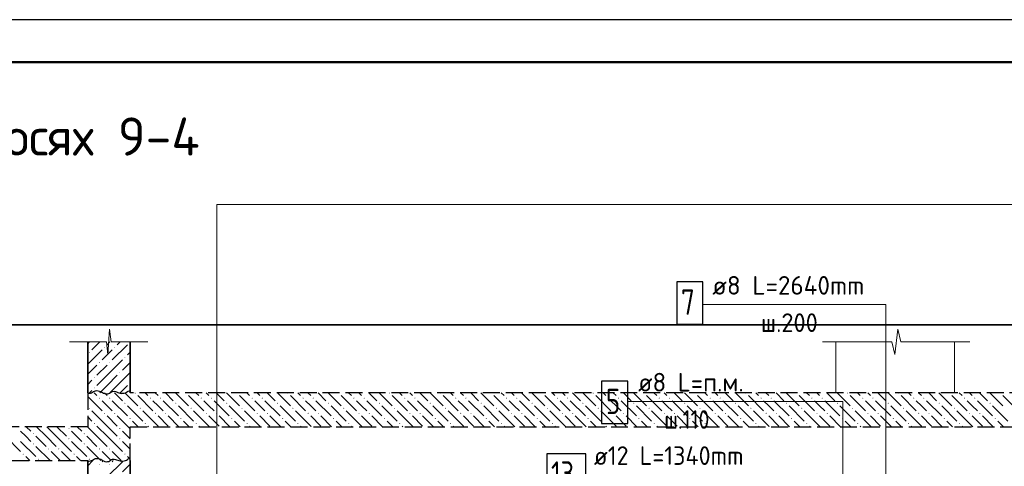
# Model space of a CAD drawing. Header units: millimetres. Extents: x 0 to 42000, y 0 to 29700.
# Tile 17 of 21: x 14771 to 26380, y 24433 to 29700. Entities that reach past the tile are written whole.
import ezdxf

# ---------------------------------------------------------------- set-up
doc = ezdxf.new("R2010")
doc.units = ezdxf.units.MM
doc.linetypes.add('______2', pattern=[270, 200, -70])
for name, color, linetype, lineweight in [('Standard', 7, 'Continuous', 25), ('ЖБ Перекрытие верхний уровень', 7, '______2', 25), ('ЖБ Перекрытие нижний уровень с отделкой', 7, '______2', 25), ('ЖБ Пилон', 7, 'Continuous', 35), ('ЖБ Стена верхний уровень', 7, 'Continuous', 35), ('Заголовок чертежа', 7, 'Continuous', 25), ('Позиционная метка линия выноска', 7, 'Continuous', 13), ('Примечания', 7, 'Continuous', 13), ('Стена обрамление Г-обр.', 7, 'Continuous', 35), ('Стена обрамление П-обр.', 7, 'Continuous', 35)]:
    doc.layers.add(name, color=color, linetype=linetype, lineweight=lineweight)
doc.layers.add('Стена Хомут', color=7, linetype='Continuous', lineweight=25, true_color=0x6e3c1e)
doc.styles.add('ISOCPEUR', font='txt')

msp = doc.modelspace()

# ---------------------------------------------------------------- hatches: boundary and pattern name
at = {"layer": 'ЖБ Перекрытие верхний уровень', "linetype": 'Continuous', "lineweight": 18, "transparency": 33554687}
for points in [[(15705, 25237), (15712, 25244), (15718, 25237), (15712, 25231)], [(15825, 25237), (15832, 25244), (15838, 25237), (15832, 25231)], [(16125, 25297), (16128, 25300), (16135, 25300), (16138, 25297), (16132, 25291)], [(16305, 25237), (16312, 25244), (16318, 25237), (16312, 25231)], [(16425, 25237), (16432, 25244), (16438, 25237), (16432, 25231)], [(16725, 25297), (16728, 25300), (16735, 25300), (16738, 25297), (16732, 25291)], [(16905, 25237), (16912, 25244), (16918, 25237), (16912, 25231)], [(17025, 25237), (17032, 25244), (17038, 25237), (17032, 25231)], [(17325, 25297), (17328, 25300), (17335, 25300), (17338, 25297), (17332, 25291)], [(17505, 25237), (17512, 25244), (17518, 25237), (17512, 25231)], [(17625, 25237), (17632, 25244), (17638, 25237), (17632, 25231)], [(17925, 25297), (17928, 25300), (17935, 25300), (17938, 25297), (17932, 25291)], [(18105, 25237), (18112, 25244), (18118, 25237), (18112, 25231)], [(18225, 25237), (18232, 25244), (18238, 25237), (18232, 25231)], [(18525, 25297), (18528, 25300), (18535, 25300), (18538, 25297), (18532, 25291)], [(18705, 25237), (18712, 25244), (18718, 25237), (18712, 25231)], [(18825, 25237), (18832, 25244), (18838, 25237), (18832, 25231)], [(19125, 25297), (19128, 25300), (19135, 25300), (19138, 25297), (19132, 25291)], [(19305, 25237), (19312, 25244), (19318, 25237), (19312, 25231)], [(19425, 25237), (19432, 25244), (19438, 25237), (19432, 25231)], [(19725, 25297), (19728, 25300), (19735, 25300), (19738, 25297), (19732, 25291)], [(19905, 25237), (19912, 25244), (19918, 25237), (19912, 25231)], [(20025, 25237), (20032, 25244), (20038, 25237), (20032, 25231)], [(20325, 25297), (20328, 25300), (20335, 25300), (20338, 25297), (20332, 25291)], [(20505, 25237), (20512, 25244), (20518, 25237), (20512, 25231)], [(20625, 25237), (20632, 25244), (20638, 25237), (20632, 25231)], [(20925, 25297), (20928, 25300), (20935, 25300), (20938, 25297), (20932, 25291)], [(21105, 25237), (21112, 25244), (21118, 25237), (21112, 25231)], [(21225, 25237), (21232, 25244), (21238, 25237), (21232, 25231)], [(21525, 25297), (21528, 25300), (21535, 25300), (21538, 25297), (21532, 25291)], [(21705, 25237), (21712, 25244), (21718, 25237), (21712, 25231)], [(21825, 25237), (21832, 25244), (21838, 25237), (21832, 25231)], [(22125, 25297), (22128, 25300), (22135, 25300), (22138, 25297), (22132, 25291)], [(22305, 25237), (22312, 25244), (22318, 25237), (22312, 25231)], [(22425, 25237), (22432, 25244), (22438, 25237), (22432, 25231)], [(22725, 25297), (22728, 25300), (22735, 25300), (22738, 25297), (22732, 25291)], [(22905, 25237), (22912, 25244), (22918, 25237), (22912, 25231)], [(23025, 25237), (23032, 25244), (23038, 25237), (23032, 25231)], [(23325, 25297), (23328, 25300), (23335, 25300), (23338, 25297), (23332, 25291)], [(23505, 25237), (23512, 25244), (23518, 25237), (23512, 25231)], [(23625, 25237), (23632, 25244), (23638, 25237), (23632, 25231)], [(23925, 25297), (23928, 25300), (23935, 25300), (23938, 25297), (23932, 25291)], [(24105, 25237), (24112, 25244), (24118, 25237), (24112, 25231)], [(24225, 25237), (24232, 25244), (24238, 25237), (24232, 25231)], [(24525, 25297), (24528, 25300), (24535, 25300), (24538, 25297), (24532, 25291)], [(24705, 25237), (24712, 25244), (24718, 25237), (24712, 25231)], [(24825, 25237), (24832, 25244), (24838, 25237), (24832, 25231)], [(25125, 25297), (25128, 25300), (25135, 25300), (25138, 25297), (25132, 25291)], [(25305, 25237), (25312, 25244), (25318, 25237), (25312, 25231)], [(25425, 25237), (25432, 25244), (25438, 25237), (25432, 25231)], [(25725, 25297), (25728, 25300), (25735, 25300), (25738, 25297), (25732, 25291)], [(25905, 25237), (25912, 25244), (25918, 25237), (25912, 25231)], [(26025, 25237), (26032, 25244), (26038, 25237), (26032, 25231)], [(26325, 25297), (26328, 25300), (26335, 25300), (26338, 25297), (26332, 25291)], [(15585, 25117), (15592, 25124), (15598, 25117), (15592, 25111)], [(16005, 25177), (16012, 25184), (16018, 25177), (16012, 25171)], [(16185, 25117), (16192, 25124), (16198, 25117), (16192, 25111)], [(16605, 25177), (16612, 25184), (16618, 25177), (16612, 25171)], [(16785, 25117), (16792, 25124), (16798, 25117), (16792, 25111)], [(17205, 25177), (17212, 25184), (17218, 25177), (17212, 25171)], [(17385, 25117), (17392, 25124), (17398, 25117), (17392, 25111)], [(17805, 25177), (17812, 25184), (17818, 25177), (17812, 25171)], [(17985, 25117), (17992, 25124), (17998, 25117), (17992, 25111)], [(18405, 25177), (18412, 25184), (18418, 25177), (18412, 25171)], [(18585, 25117), (18592, 25124), (18598, 25117), (18592, 25111)], [(19005, 25177), (19012, 25184), (19018, 25177), (19012, 25171)], [(19185, 25117), (19192, 25124), (19198, 25117), (19192, 25111)], [(19605, 25177), (19612, 25184), (19618, 25177), (19612, 25171)], [(19785, 25117), (19792, 25124), (19798, 25117), (19792, 25111)], [(20205, 25177), (20212, 25184), (20218, 25177), (20212, 25171)], [(20385, 25117), (20392, 25124), (20398, 25117), (20392, 25111)], [(20805, 25177), (20812, 25184), (20818, 25177), (20812, 25171)], [(20985, 25117), (20992, 25124), (20998, 25117), (20992, 25111)], [(21405, 25177), (21412, 25184), (21418, 25177), (21412, 25171)], [(21585, 25117), (21592, 25124), (21598, 25117), (21592, 25111)], [(22005, 25177), (22012, 25184), (22018, 25177), (22012, 25171)], [(22185, 25117), (22192, 25124), (22198, 25117), (22192, 25111)], [(22605, 25177), (22612, 25184), (22618, 25177), (22612, 25171)], [(22785, 25117), (22792, 25124), (22798, 25117), (22792, 25111)], [(23205, 25177), (23212, 25184), (23218, 25177), (23212, 25171)], [(23385, 25117), (23392, 25124), (23398, 25117), (23392, 25111)], [(23805, 25177), (23812, 25184), (23818, 25177), (23812, 25171)], [(23985, 25117), (23992, 25124), (23998, 25117), (23992, 25111)], [(24405, 25177), (24412, 25184), (24418, 25177), (24412, 25171)], [(24585, 25117), (24592, 25124), (24598, 25117), (24592, 25111)], [(25005, 25177), (25012, 25184), (25018, 25177), (25012, 25171)], [(25185, 25117), (25192, 25124), (25198, 25117), (25192, 25111)], [(25605, 25177), (25612, 25184), (25618, 25177), (25612, 25171)], [(25785, 25117), (25792, 25124), (25798, 25117), (25792, 25111)], [(26205, 25177), (26212, 25184), (26218, 25177), (26212, 25171)], [(15765, 25057), (15772, 25064), (15778, 25057), (15772, 25051)], [(15885, 25057), (15892, 25064), (15898, 25057), (15892, 25051)], [(16065, 24997), (16072, 25004), (16078, 24997), (16072, 24991)], [(16365, 25057), (16372, 25064), (16378, 25057), (16372, 25051)], [(16485, 25057), (16492, 25064), (16498, 25057), (16492, 25051)], [(16665, 24997), (16672, 25004), (16678, 24997), (16672, 24991)], [(16965, 25057), (16972, 25064), (16978, 25057), (16972, 25051)], [(17085, 25057), (17092, 25064), (17098, 25057), (17092, 25051)], [(17265, 24997), (17272, 25004), (17278, 24997), (17272, 24991)], [(17565, 25057), (17572, 25064), (17578, 25057), (17572, 25051)], [(17685, 25057), (17692, 25064), (17698, 25057), (17692, 25051)], [(17865, 24997), (17872, 25004), (17878, 24997), (17872, 24991)], [(18165, 25057), (18172, 25064), (18178, 25057), (18172, 25051)], [(18285, 25057), (18292, 25064), (18298, 25057), (18292, 25051)], [(18465, 24997), (18472, 25004), (18478, 24997), (18472, 24991)], [(18765, 25057), (18772, 25064), (18778, 25057), (18772, 25051)], [(18885, 25057), (18892, 25064), (18898, 25057), (18892, 25051)], [(19065, 24997), (19072, 25004), (19078, 24997), (19072, 24991)], [(19365, 25057), (19372, 25064), (19378, 25057), (19372, 25051)], [(19485, 25057), (19492, 25064), (19498, 25057), (19492, 25051)], [(19665, 24997), (19672, 25004), (19678, 24997), (19672, 24991)], [(19965, 25057), (19972, 25064), (19978, 25057), (19972, 25051)], [(20085, 25057), (20092, 25064), (20098, 25057), (20092, 25051)], [(20265, 24997), (20272, 25004), (20278, 24997), (20272, 24991)], [(20565, 25057), (20572, 25064), (20578, 25057), (20572, 25051)], [(20685, 25057), (20692, 25064), (20698, 25057), (20692, 25051)], [(20865, 24997), (20872, 25004), (20878, 24997), (20872, 24991)], [(21165, 25057), (21172, 25064), (21178, 25057), (21172, 25051)], [(21285, 25057), (21292, 25064), (21298, 25057), (21292, 25051)], [(21465, 24997), (21472, 25004), (21478, 24997), (21472, 24991)], [(21765, 25057), (21772, 25064), (21778, 25057), (21772, 25051)], [(21885, 25057), (21892, 25064), (21898, 25057), (21892, 25051)], [(22065, 24997), (22072, 25004), (22078, 24997), (22072, 24991)], [(22365, 25057), (22372, 25064), (22378, 25057), (22372, 25051)], [(22485, 25057), (22492, 25064), (22498, 25057), (22492, 25051)], [(22665, 24997), (22672, 25004), (22678, 24997), (22672, 24991)], [(22965, 25057), (22972, 25064), (22978, 25057), (22972, 25051)], [(23085, 25057), (23092, 25064), (23098, 25057), (23092, 25051)], [(23265, 24997), (23272, 25004), (23278, 24997), (23272, 24991)], [(23565, 25057), (23572, 25064), (23578, 25057), (23572, 25051)], [(23685, 25057), (23692, 25064), (23698, 25057), (23692, 25051)], [(23865, 24997), (23872, 25004), (23878, 24997), (23872, 24991)], [(24165, 25057), (24172, 25064), (24178, 25057), (24172, 25051)], [(24285, 25057), (24292, 25064), (24298, 25057), (24292, 25051)], [(24465, 24997), (24472, 25004), (24478, 24997), (24472, 24991)], [(24765, 25057), (24772, 25064), (24778, 25057), (24772, 25051)], [(24885, 25057), (24892, 25064), (24898, 25057), (24892, 25051)], [(25065, 24997), (25072, 25004), (25078, 24997), (25072, 24991)], [(25365, 25057), (25372, 25064), (25378, 25057), (25372, 25051)], [(25485, 25057), (25492, 25064), (25498, 25057), (25492, 25051)], [(25665, 24997), (25672, 25004), (25678, 24997), (25672, 24991)], [(25965, 25057), (25972, 25064), (25978, 25057), (25972, 25051)], [(26085, 25057), (26092, 25064), (26098, 25057), (26092, 25051)], [(26265, 24997), (26272, 25004), (26278, 24997), (26272, 24991)], [(15645, 24937), (15652, 24944), (15658, 24937), (15652, 24931)], [(16245, 24937), (16252, 24944), (16258, 24937), (16252, 24931)], [(16845, 24937), (16852, 24944), (16858, 24937), (16852, 24931)], [(17445, 24937), (17452, 24944), (17458, 24937), (17452, 24931)], [(18045, 24937), (18052, 24944), (18058, 24937), (18052, 24931)], [(18645, 24937), (18652, 24944), (18658, 24937), (18652, 24931)], [(19245, 24937), (19252, 24944), (19258, 24937), (19252, 24931)], [(19845, 24937), (19852, 24944), (19858, 24937), (19852, 24931)], [(20445, 24937), (20452, 24944), (20458, 24937), (20452, 24931)], [(21045, 24937), (21052, 24944), (21058, 24937), (21052, 24931)], [(21645, 24937), (21652, 24944), (21658, 24937), (21652, 24931)], [(22245, 24937), (22252, 24944), (22258, 24937), (22252, 24931)], [(22845, 24937), (22852, 24944), (22858, 24937), (22852, 24931)], [(23445, 24937), (23452, 24944), (23458, 24937), (23452, 24931)], [(24045, 24937), (24052, 24944), (24058, 24937), (24052, 24931)], [(24645, 24937), (24652, 24944), (24658, 24937), (24652, 24931)], [(25245, 24937), (25252, 24944), (25258, 24937), (25252, 24931)], [(25845, 24937), (25852, 24944), (25858, 24937), (25852, 24931)]]:
    msp.add_hatch(color=7, dxfattribs=at).paths.add_polyline_path(points, flags=16)
at = {"layer": 'ЖБ Перекрытие нижний уровень с отделкой', "linetype": 'Continuous', "lineweight": 18, "transparency": 33554687}
for points in [[(15345, 24877), (15352, 24884), (15358, 24877), (15352, 24871)], [(15945, 24877), (15952, 24884), (15958, 24877), (15952, 24871)], [(14925, 24817), (14932, 24824), (14938, 24817), (14932, 24811)], [(15345, 24757), (15352, 24764), (15358, 24757), (15352, 24751)], [(15525, 24817), (15532, 24824), (15538, 24817), (15532, 24811)], [(15945, 24757), (15952, 24764), (15958, 24757), (15952, 24751)], [(14925, 24697), (14932, 24704), (14938, 24697), (14932, 24691)], [(15105, 24637), (15112, 24644), (15118, 24637), (15112, 24631)], [(15225, 24637), (15232, 24644), (15238, 24637), (15232, 24631)], [(15525, 24697), (15532, 24704), (15538, 24697), (15532, 24691)], [(15705, 24637), (15712, 24644), (15718, 24637), (15712, 24631)], [(15825, 24637), (15832, 24644), (15838, 24637), (15832, 24631)], [(14805, 24577), (14812, 24584), (14818, 24577), (14812, 24571)], [(14985, 24517), (14992, 24524), (14998, 24517), (14992, 24511)], [(15405, 24577), (15412, 24584), (15418, 24577), (15412, 24571)], [(15585, 24517), (15592, 24524), (15598, 24517), (15592, 24511)], [(16005, 24577), (16012, 24584), (16018, 24577), (16012, 24571)]]:
    msp.add_hatch(color=7, dxfattribs=at).paths.add_polyline_path(points, flags=16)
at = {"layer": 'ЖБ Пилон', "linetype": 'Continuous', "lineweight": 18, "transparency": 33554687}
for points in [[(16067, 25897), (16069, 25900), (16073, 25900), (16073, 25894), (16072, 25892)], [(15587, 25777), (15592, 25782), (15597, 25777), (15592, 25772)], [(15767, 25837), (15772, 25842), (15777, 25837), (15772, 25832)], [(15887, 25837), (15892, 25842), (15897, 25837), (15892, 25832)], [(15707, 25657), (15712, 25662), (15717, 25657), (15712, 25652)], [(15827, 25657), (15832, 25662), (15837, 25657), (15832, 25652)], [(16007, 25717), (16012, 25722), (16017, 25717), (16012, 25712)], [(15947, 25537), (15952, 25542), (15957, 25537), (15952, 25532)], [(15647, 25477), (15652, 25482), (15657, 25477), (15652, 25472)], [(15647, 25357), (15652, 25362), (15657, 25357), (15652, 25352)], [(16067, 25417), (16072, 25422), (16073, 25421), (16073, 25414), (16072, 25412)], [(16069, 25300), (16072, 25302), (16073, 25301), (16073, 25300)]]:
    msp.add_hatch(color=7, dxfattribs=at).paths.add_polyline_path(points, flags=16)
at = {"layer": 'ЖБ Стена верхний уровень', "linetype": 'Continuous', "lineweight": 18, "transparency": 33554687}
for points in [[(15707, 24457), (15712, 24462), (15717, 24457), (15712, 24452)], [(15827, 24457), (15832, 24462), (15837, 24457), (15832, 24452)]]:
    msp.add_hatch(color=7, dxfattribs=at).paths.add_polyline_path(points, flags=16)

# ---------------------------------------------------------------- linework, layer by layer
at = {"layer": 'Standard', "color": 7, "linetype": 'Continuous', "lineweight": 13, "transparency": 33554687}
for p, q in [((15811, 25750), (15830, 26050)), ((15830, 26050), (15848, 25900)), ((25088, 25750), (25123, 26050)), ((25123, 26050), (25158, 25900)), ((15360, 25900), (15793, 25900)), ((15793, 25900), (15811, 25750)), ((15848, 25900), (16280, 25900)), ((16280, 25900), (16280, 25900)), ((24235, 25900), (25053, 25900)), ((25053, 25900), (25088, 25750)), ((25158, 25900), (25975, 25900)), ((25975, 25900), (25975, 25900))]:
    msp.add_line(p, q, dxfattribs=at)
at = {"layer": 'Standard', "color": 7, "linetype": 'Continuous', "lineweight": 18, "transparency": 33554687}
for p, q in [((24393, 25300), (24393, 25900)), ((25793, 25900), (25793, 25300))]:
    msp.add_line(p, q, dxfattribs=at)
at = {"layer": 'Standard', "color": 7, "linetype": 'Continuous', "lineweight": 25, "transparency": 33554687}
msp.add_lwpolyline([(0, 0), (42000, 0), (42000, 29700), (0, 29700), (0, 0)], close=True, dxfattribs=at)
at = {"layer": 'Standard', "color": 7, "linetype": 'Continuous', "lineweight": 50, "transparency": 33554687}
msp.add_lwpolyline([(2000, 29200), (41500, 29200), (41500, 500), (2000, 500), (2000, 29200)], close=True, dxfattribs=at)
at = {"layer": 'Standard', "color": 7, "linetype": 'Continuous', "lineweight": 13, "transparency": 33554687}
msp.add_lwpolyline([(41500, 29200), (2000, 29200), (2000, 6000), (41500, 6000), (41500, 29200)], dxfattribs=at)
at = {"layer": 'Standard', "color": 254, "linetype": 'Continuous', "lineweight": 35, "true_color": 0xc4c4ff, "transparency": 33554687}
msp.add_lwpolyline([(5353, 18020), (36693, 18020), (36693, 26100), (5353, 26100), (5353, 18020)], dxfattribs=at)
at = {"layer": 'ЖБ Перекрытие верхний уровень', "color": 7, "linetype": '______2', "lineweight": 25, "transparency": 33554687}
for p, q in [((15573, 25300), (15573, 24900)), ((32313, 25300), (16073, 25300)), ((16073, 24900), (32313, 24900))]:
    msp.add_line(p, q, dxfattribs=at)
at = {"layer": 'ЖБ Перекрытие верхний уровень', "color": 9, "linetype": 'Continuous', "lineweight": 18, "true_color": 0xc7c7c7, "transparency": 33554687}
for p, q in [((15573, 25256), (15742, 25087)), ((15649, 25300), (15682, 25267)), ((15802, 25147), (15742, 25207)), ((15769, 25300), (15802, 25267)), ((15862, 25207), (16042, 25027)), ((15889, 25300), (15982, 25207)), ((16009, 25300), (16162, 25147)), ((16162, 25267), (16342, 25087)), ((16249, 25300), (16282, 25267)), ((16402, 25147), (16342, 25207)), ((16369, 25300), (16402, 25267)), ((16462, 25207), (16642, 25027)), ((16489, 25300), (16582, 25207)), ((16609, 25300), (16762, 25147)), ((16762, 25267), (16942, 25087)), ((16849, 25300), (16882, 25267)), ((17002, 25147), (16942, 25207)), ((16969, 25300), (17002, 25267)), ((17062, 25207), (17242, 25027)), ((17089, 25300), (17182, 25207)), ((17209, 25300), (17362, 25147)), ((17362, 25267), (17542, 25087)), ((17449, 25300), (17482, 25267)), ((17602, 25147), (17542, 25207)), ((17569, 25300), (17602, 25267)), ((17662, 25207), (17842, 25027)), ((17689, 25300), (17782, 25207)), ((17809, 25300), (17962, 25147)), ((17962, 25267), (18142, 25087)), ((18049, 25300), (18082, 25267)), ((18202, 25147), (18142, 25207)), ((18169, 25300), (18202, 25267)), ((18262, 25207), (18442, 25027)), ((18289, 25300), (18382, 25207)), ((18409, 25300), (18562, 25147)), ((18562, 25267), (18742, 25087)), ((18649, 25300), (18682, 25267)), ((18802, 25147), (18742, 25207)), ((18769, 25300), (18802, 25267)), ((18862, 25207), (19042, 25027)), ((18889, 25300), (18982, 25207)), ((19009, 25300), (19162, 25147)), ((19162, 25267), (19342, 25087)), ((19249, 25300), (19282, 25267)), ((19402, 25147), (19342, 25207)), ((19369, 25300), (19402, 25267)), ((19462, 25207), (19642, 25027)), ((19489, 25300), (19582, 25207)), ((19609, 25300), (19762, 25147)), ((19762, 25267), (19942, 25087)), ((19849, 25300), (19882, 25267)), ((20002, 25147), (19942, 25207)), ((19969, 25300), (20002, 25267)), ((20062, 25207), (20242, 25027)), ((20089, 25300), (20182, 25207)), ((20209, 25300), (20362, 25147)), ((20362, 25267), (20542, 25087)), ((20449, 25300), (20482, 25267)), ((20602, 25147), (20542, 25207)), ((20569, 25300), (20602, 25267)), ((20662, 25207), (20842, 25027)), ((20689, 25300), (20782, 25207)), ((20809, 25300), (20962, 25147)), ((20962, 25267), (21142, 25087)), ((21049, 25300), (21082, 25267)), ((21202, 25147), (21142, 25207)), ((21169, 25300), (21202, 25267)), ((21262, 25207), (21442, 25027)), ((21289, 25300), (21382, 25207)), ((21409, 25300), (21562, 25147)), ((21562, 25267), (21742, 25087)), ((21649, 25300), (21682, 25267)), ((21802, 25147), (21742, 25207)), ((21769, 25300), (21802, 25267)), ((21862, 25207), (22042, 25027)), ((21889, 25300), (21982, 25207)), ((22009, 25300), (22162, 25147)), ((22162, 25267), (22342, 25087)), ((22249, 25300), (22282, 25267)), ((22402, 25147), (22342, 25207)), ((22369, 25300), (22402, 25267)), ((22462, 25207), (22642, 25027)), ((22489, 25300), (22582, 25207)), ((22609, 25300), (22762, 25147)), ((22762, 25267), (22942, 25087)), ((22849, 25300), (22882, 25267)), ((23002, 25147), (22942, 25207)), ((22969, 25300), (23002, 25267)), ((23062, 25207), (23242, 25027)), ((23089, 25300), (23182, 25207)), ((23209, 25300), (23362, 25147)), ((23362, 25267), (23542, 25087)), ((23449, 25300), (23482, 25267)), ((23602, 25147), (23542, 25207)), ((23569, 25300), (23602, 25267)), ((23662, 25207), (23842, 25027)), ((23689, 25300), (23782, 25207)), ((23809, 25300), (23962, 25147)), ((23962, 25267), (24142, 25087)), ((24049, 25300), (24082, 25267)), ((24202, 25147), (24142, 25207)), ((24169, 25300), (24202, 25267)), ((24262, 25207), (24442, 25027)), ((24289, 25300), (24382, 25207)), ((24409, 25300), (24562, 25147)), ((24562, 25267), (24742, 25087)), ((24649, 25300), (24682, 25267)), ((24802, 25147), (24742, 25207)), ((24769, 25300), (24802, 25267)), ((24862, 25207), (25042, 25027)), ((24889, 25300), (24982, 25207)), ((25009, 25300), (25162, 25147)), ((25162, 25267), (25342, 25087)), ((25249, 25300), (25282, 25267)), ((25402, 25147), (25342, 25207)), ((25369, 25300), (25402, 25267)), ((25462, 25207), (25642, 25027)), ((25489, 25300), (25582, 25207)), ((25609, 25300), (25762, 25147)), ((25762, 25267), (25942, 25087)), ((25849, 25300), (25882, 25267)), ((26002, 25147), (25942, 25207)), ((25969, 25300), (26002, 25267)), ((26062, 25207), (26242, 25027)), ((26089, 25300), (26182, 25207)), ((26209, 25300), (26362, 25147)), ((26362, 25267), (26542, 25087)), ((15802, 24907), (15622, 25087)), ((15862, 25087), (15802, 25147)), ((16042, 25147), (16222, 24967)), ((16402, 24907), (16222, 25087)), ((16462, 25087), (16402, 25147)), ((16642, 25147), (16822, 24967)), ((17002, 24907), (16822, 25087)), ((17062, 25087), (17002, 25147)), ((17242, 25147), (17422, 24967)), ((17602, 24907), (17422, 25087)), ((17662, 25087), (17602, 25147)), ((17842, 25147), (18022, 24967)), ((18202, 24907), (18022, 25087)), ((18262, 25087), (18202, 25147)), ((18442, 25147), (18622, 24967)), ((18802, 24907), (18622, 25087)), ((18862, 25087), (18802, 25147)), ((19042, 25147), (19222, 24967)), ((19402, 24907), (19222, 25087)), ((19462, 25087), (19402, 25147)), ((19642, 25147), (19822, 24967)), ((20002, 24907), (19822, 25087)), ((20062, 25087), (20002, 25147)), ((20242, 25147), (20422, 24967)), ((20602, 24907), (20422, 25087)), ((20662, 25087), (20602, 25147)), ((20842, 25147), (21022, 24967)), ((21202, 24907), (21022, 25087)), ((21262, 25087), (21202, 25147)), ((21442, 25147), (21622, 24967)), ((21802, 24907), (21622, 25087)), ((21862, 25087), (21802, 25147)), ((22042, 25147), (22222, 24967)), ((22402, 24907), (22222, 25087)), ((22462, 25087), (22402, 25147)), ((22642, 25147), (22822, 24967)), ((23002, 24907), (22822, 25087)), ((23062, 25087), (23002, 25147)), ((23242, 25147), (23422, 24967)), ((23602, 24907), (23422, 25087)), ((23662, 25087), (23602, 25147)), ((23842, 25147), (24022, 24967)), ((24202, 24907), (24022, 25087)), ((24262, 25087), (24202, 25147)), ((24442, 25147), (24622, 24967)), ((24802, 24907), (24622, 25087)), ((24862, 25087), (24802, 25147)), ((25042, 25147), (25222, 24967)), ((25402, 24907), (25222, 25087)), ((25462, 25087), (25402, 25147)), ((25642, 25147), (25822, 24967)), ((26002, 24907), (25822, 25087)), ((26062, 25087), (26002, 25147)), ((26242, 25147), (26422, 24967)), ((15573, 25016), (15622, 24967)), ((15802, 25027), (15922, 24907)), ((15922, 25027), (16049, 24900)), ((16169, 24900), (16102, 24967)), ((16402, 25027), (16522, 24907)), ((16522, 25027), (16649, 24900)), ((16769, 24900), (16702, 24967)), ((17002, 25027), (17122, 24907)), ((17122, 25027), (17249, 24900)), ((17369, 24900), (17302, 24967)), ((17602, 25027), (17722, 24907)), ((17722, 25027), (17849, 24900)), ((17969, 24900), (17902, 24967)), ((18202, 25027), (18322, 24907)), ((18322, 25027), (18449, 24900)), ((18569, 24900), (18502, 24967)), ((18802, 25027), (18922, 24907)), ((18922, 25027), (19049, 24900)), ((19169, 24900), (19102, 24967)), ((19402, 25027), (19522, 24907)), ((19522, 25027), (19649, 24900)), ((19769, 24900), (19702, 24967)), ((20002, 25027), (20122, 24907)), ((20122, 25027), (20249, 24900)), ((20369, 24900), (20302, 24967)), ((20602, 25027), (20722, 24907)), ((20722, 25027), (20849, 24900)), ((20969, 24900), (20902, 24967)), ((21202, 25027), (21322, 24907)), ((21322, 25027), (21449, 24900)), ((21569, 24900), (21502, 24967)), ((21802, 25027), (21922, 24907)), ((21922, 25027), (22049, 24900)), ((22169, 24900), (22102, 24967)), ((22402, 25027), (22522, 24907)), ((22522, 25027), (22649, 24900)), ((22769, 24900), (22702, 24967)), ((23002, 25027), (23122, 24907)), ((23122, 25027), (23249, 24900)), ((23369, 24900), (23302, 24967)), ((23602, 25027), (23722, 24907)), ((23722, 25027), (23849, 24900)), ((23969, 24900), (23902, 24967)), ((24202, 25027), (24322, 24907)), ((24322, 25027), (24449, 24900)), ((24569, 24900), (24502, 24967)), ((24802, 25027), (24922, 24907)), ((24922, 25027), (25049, 24900)), ((25169, 24900), (25102, 24967)), ((25402, 25027), (25522, 24907)), ((25522, 25027), (25649, 24900)), ((25769, 24900), (25702, 24967)), ((26002, 25027), (26122, 24907)), ((26122, 25027), (26249, 24900)), ((26369, 24900), (26302, 24967)), ((15682, 24907), (15689, 24900)), ((15802, 24907), (15809, 24900)), ((16282, 24907), (16289, 24900)), ((16402, 24907), (16409, 24900)), ((16882, 24907), (16889, 24900)), ((17002, 24907), (17009, 24900)), ((17482, 24907), (17489, 24900)), ((17602, 24907), (17609, 24900)), ((18082, 24907), (18089, 24900)), ((18202, 24907), (18209, 24900)), ((18682, 24907), (18689, 24900)), ((18802, 24907), (18809, 24900)), ((19282, 24907), (19289, 24900)), ((19402, 24907), (19409, 24900)), ((19882, 24907), (19889, 24900)), ((20002, 24907), (20009, 24900)), ((20482, 24907), (20489, 24900)), ((20602, 24907), (20609, 24900)), ((21082, 24907), (21089, 24900)), ((21202, 24907), (21209, 24900)), ((21682, 24907), (21689, 24900)), ((21802, 24907), (21809, 24900)), ((22282, 24907), (22289, 24900)), ((22402, 24907), (22409, 24900)), ((22882, 24907), (22889, 24900)), ((23002, 24907), (23009, 24900)), ((23482, 24907), (23489, 24900)), ((23602, 24907), (23609, 24900)), ((24082, 24907), (24089, 24900)), ((24202, 24907), (24209, 24900)), ((24682, 24907), (24689, 24900)), ((24802, 24907), (24809, 24900)), ((25282, 24907), (25289, 24900)), ((25402, 24907), (25409, 24900)), ((25882, 24907), (25889, 24900)), ((26002, 24907), (26009, 24900))]:
    msp.add_line(p, q, dxfattribs=at)
at = {"layer": 'ЖБ Перекрытие нижний уровень с отделкой', "color": 7, "linetype": '______2', "lineweight": 25, "transparency": 33554687}
for p, q in [((15573, 24900), (6853, 24900)), ((16073, 24500), (16073, 24900)), ((6853, 24500), (15573, 24500))]:
    msp.add_line(p, q, dxfattribs=at)
at = {"layer": 'ЖБ Перекрытие нижний уровень с отделкой', "color": 9, "linetype": 'Continuous', "lineweight": 18, "true_color": 0xc7c7c7, "transparency": 33554687}
for p, q in [((14842, 24787), (14782, 24847)), ((14849, 24900), (14902, 24847)), ((15082, 24787), (14969, 24900)), ((15089, 24900), (15202, 24787)), ((15209, 24900), (15322, 24787)), ((15442, 24787), (15382, 24847)), ((15449, 24900), (15502, 24847)), ((15682, 24787), (15569, 24900)), ((15689, 24900), (15802, 24787)), ((15809, 24900), (15922, 24787)), ((16042, 24787), (15982, 24847)), ((16049, 24900), (16073, 24876)), ((14602, 24787), (14782, 24607)), ((14902, 24727), (14842, 24787)), ((14962, 24787), (15082, 24667)), ((15082, 24787), (15202, 24667)), ((15202, 24787), (15382, 24607)), ((15502, 24727), (15442, 24787)), ((15562, 24787), (15682, 24667)), ((15682, 24787), (15802, 24667)), ((15802, 24787), (15982, 24607)), ((16073, 24756), (16042, 24787)), ((14782, 24727), (14962, 24547)), ((14962, 24667), (15129, 24500)), ((15382, 24727), (15562, 24547)), ((15562, 24667), (15729, 24500)), ((15982, 24727), (16073, 24636)), ((14842, 24547), (14889, 24500)), ((15202, 24547), (15142, 24607)), ((15249, 24500), (15202, 24547)), ((15262, 24607), (15369, 24500)), ((15442, 24547), (15489, 24500)), ((15802, 24547), (15742, 24607)), ((15849, 24500), (15802, 24547)), ((15862, 24607), (15969, 24500)), ((16042, 24547), (16073, 24516))]:
    msp.add_line(p, q, dxfattribs=at)
at = {"layer": 'ЖБ Пилон', "color": 251, "linetype": 'Continuous', "lineweight": 18, "true_color": 0x494949, "transparency": 33554687}
for p, q in [((15594, 25900), (15573, 25879)), ((15714, 25900), (15622, 25807)), ((15834, 25900), (15802, 25867)), ((15954, 25900), (15922, 25867)), ((15742, 25807), (15573, 25639)), ((15802, 25747), (15862, 25807)), ((16042, 25867), (15862, 25687)), ((16073, 25779), (16042, 25747)), ((15742, 25687), (15802, 25747)), ((15802, 25507), (15982, 25687)), ((16073, 25659), (15982, 25567)), ((15682, 25627), (15573, 25519)), ((15802, 25627), (15682, 25507)), ((15573, 25399), (15622, 25447)), ((15802, 25507), (15682, 25387)), ((15922, 25507), (15802, 25387)), ((15922, 25387), (16073, 25539)), ((15622, 25327), (15594, 25300)), ((15802, 25387), (15714, 25300)), ((15922, 25387), (15834, 25300)), ((16042, 25387), (15954, 25300))]:
    msp.add_line(p, q, dxfattribs=at)
at = {"layer": 'ЖБ Пилон', "color": 7, "linetype": 'Continuous', "lineweight": 35, "transparency": 33554687}
for p, q in [((15573, 25900), (15573, 25300)), ((16073, 25300), (16073, 25900))]:
    msp.add_line(p, q, dxfattribs=at)
at = {"layer": 'ЖБ Стена верхний уровень', "color": 251, "linetype": 'Continuous', "lineweight": 18, "true_color": 0x494949, "transparency": 33554687}
for p, q in [((15634, 24500), (15573, 24439)), ((15742, 24487), (15754, 24500)), ((15874, 24500), (15862, 24487)), ((15802, 24307), (15982, 24487)), ((16073, 24459), (15982, 24367))]:
    msp.add_line(p, q, dxfattribs=at)
at = {"layer": 'ЖБ Стена верхний уровень', "color": 7, "linetype": 'Continuous', "lineweight": 35, "transparency": 33554687}
for p, q in [((15573, 24500), (15573, 19420)), ((16073, 19420), (16073, 24500))]:
    msp.add_line(p, q, dxfattribs=at)
at = {"layer": 'Позиционная метка линия выноска', "color": 240, "linetype": 'Continuous', "lineweight": 13, "transparency": 33554687}
msp.add_lwpolyline([(17094, 27520), (29189, 27520), (29189, 15772), (17094, 15772), (17094, 27520)], dxfattribs=at)
at = {"layer": 'Позиционная метка линия выноска', "color": 7, "linetype": 'Continuous', "lineweight": 13, "transparency": 33554687}
for points in [[(22827, 26340), (24983, 26340), (24983, 21559), (25242, 21300)], [(21942, 25198), (24475, 25198), (24475, 20998)]]:
    msp.add_lwpolyline(points, dxfattribs=at)
at = {"layer": 'Примечания', "color": 7, "linetype": 'Continuous', "lineweight": 25, "transparency": 33554687}
for points in [[(15573, 25295), (15588, 25295), (15604, 25296), (15618, 25300), (15630, 25307), (15640, 25315), (15651, 25321), (15666, 25325), (15682, 25327), (15697, 25325), (15712, 25321), (15726, 25316), (15738, 25309), (15749, 25302), (15760, 25296), (15774, 25290), (15789, 25287), (15805, 25288), (15821, 25291), (15832, 25297), (15843, 25305), (15854, 25312), (15867, 25317), (15883, 25318), (15899, 25315), (15913, 25311), (15927, 25305), (15941, 25300), (15954, 25296), (15970, 25293), (15973, 25293)], [(15973, 25295), (15988, 25295), (16004, 25296), (16018, 25300), (16030, 25307), (16040, 25315), (16051, 25321), (16066, 25325), (16073, 25326)], [(15573, 24495), (15588, 24495), (15604, 24496), (15618, 24500), (15630, 24507), (15640, 24515), (15651, 24521), (15666, 24525), (15682, 24527), (15697, 24525), (15712, 24521), (15726, 24516), (15738, 24509), (15749, 24502), (15760, 24496), (15774, 24490), (15789, 24487), (15805, 24488), (15821, 24491), (15832, 24497), (15843, 24505), (15854, 24512), (15867, 24517), (15883, 24518), (15899, 24515), (15913, 24511), (15927, 24505), (15941, 24500), (15954, 24496), (15970, 24493), (15973, 24493)], [(15973, 24495), (15988, 24495), (16004, 24496), (16018, 24500), (16030, 24507), (16040, 24515), (16051, 24521), (16066, 24525), (16073, 24526)]]:
    msp.add_lwpolyline(points, dxfattribs=at)
at = {"layer": 'Стена обрамление Г-обр.', "color": 7, "linetype": 'Continuous', "lineweight": 25, "transparency": 33554687}
msp.add_lwpolyline([(21632, 24938), (21942, 24938), (21942, 25438), (21632, 25438), (21632, 24938)], dxfattribs=at)
at = {"layer": 'Стена обрамление П-обр.', "color": 7, "linetype": 'Continuous', "lineweight": 25, "transparency": 33554687}
msp.add_lwpolyline([(20986, 24082), (21446, 24082), (21446, 24582), (20986, 24582), (20986, 24082)], dxfattribs=at)
at = {"layer": 'Стена Хомут', "color": 7, "linetype": 'Continuous', "lineweight": 25, "transparency": 33554687}
msp.add_lwpolyline([(22517, 26110), (22827, 26110), (22827, 26610), (22517, 26610), (22517, 26110)], dxfattribs=at)

# ---------------------------------------------------------------- texts
at = {"layer": 'Заголовок чертежа', "color": 7, "linetype": 'Continuous', "lineweight": 50, "transparency": 33554687, "insert": (3000, 27975), "char_height": 450, "width": 14300.64, "attachment_point": 7, "style": 'ISOCPEUR'}
msp.add_mtext('\\W0.99;Схема армирования стены по оси А/1 в осях 9-4', dxfattribs=at)
at = {"layer": 'Стена обрамление Г-обр.', "color": 7, "linetype": 'Continuous', "lineweight": 13, "transparency": 33554687, "attachment_point": 7, "style": 'ISOCPEUR'}
for s, insert, char_height, width in [('\\W0.97;ø8 L=п.м. ', (22062, 25315), 220, 1491.86), ('\\W0.78;5', (21682, 25048), 300, 326.42), ('\\W0.85;ш.110 ', (22370, 24875), 220, 863.68)]:
    msp.add_mtext(s, dxfattribs=dict(at, insert=insert, char_height=char_height, width=width))
at = {"layer": 'Стена обрамление П-обр.', "color": 7, "linetype": 'Continuous', "lineweight": 13, "transparency": 33554687, "attachment_point": 7, "style": 'ISOCPEUR'}
for s, insert, char_height, width in [('\\W0.94;ø12 L=1340mm ', (21540, 24449), 220, 2126.5), ('\\W0.75;13', (21036, 24192), 300, 472.29)]:
    msp.add_mtext(s, dxfattribs=dict(at, insert=insert, char_height=char_height, width=width))
at = {"layer": 'Стена Хомут', "color": 7, "linetype": 'Continuous', "lineweight": 13, "transparency": 33554687, "attachment_point": 7, "style": 'ISOCPEUR'}
for s, insert, char_height, width in [('\\W0.98;ø8 L=2640mm ', (22937, 26457), 220, 2064.67), ('\\W0.78;7', (22567, 26220), 300, 326.41), ('\\W0.95;ш.200 ', (23509, 26017), 220, 962.14)]:
    msp.add_mtext(s, dxfattribs=dict(at, insert=insert, char_height=char_height, width=width))

doc.saveas('drawing.dxf')
